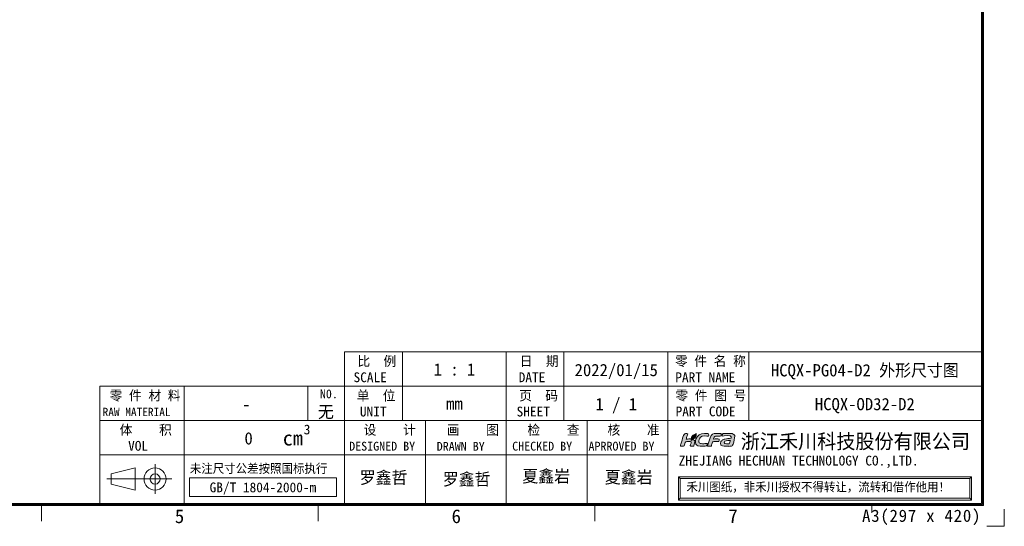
# Model space of a CAD drawing. Header units: millimetres. Extents: x 0 to 427, y 0 to 299.
# Tile 36 of 38: x 226 to 427, y 0 to 103. Entities that reach past the tile are written whole.
import ezdxf
from ezdxf.enums import TextEntityAlignment as Align

# ---------------------------------------------------------------- set-up
doc = ezdxf.new("R2010")
doc.units = ezdxf.units.MM
doc.header["$LTSCALE"] = 23.1
doc.header["$MEASUREMENT"] = 0
doc.layers.get('0').update_dxf_attribs({"lineweight": 18})
for name, color, linetype, lineweight in [('粗实线', 7, 'Continuous', 30), ('细实线层', 7, 'Continuous', 18), ('限高区域④', 3, 'Continuous', 18), ('限高区域⑤', 4, 'Continuous', 18)]:
    doc.layers.add(name, color=color, linetype=linetype, lineweight=lineweight)
doc.styles.add('鸿蒙CAD', font='txt')

# ---------------------------------------------------------------- blocks, each defined once
blk = doc.blocks.new('hcfa')
at = {"layer": '限高区域⑤'}
h = blk.add_hatch(color=164, dxfattribs=at)
edge = h.paths.add_edge_path(flags=0)
edge.add_spline(control_points=[(7.07, 2.36), (6.56, 2.36), (5.94, 2.45), (5.68, 1.95)], knot_values=[0, 0, 0, 0, 1.537659, 1.537659, 1.537659, 1.537659], weights=[1, 1, 1, 1], degree=3, periodic=0)
edge.add_spline(control_points=[(5.68, 1.95), (5.5, 1.6), (5.1, 0.37), (5.04, 0.05)], knot_values=[0, 0, 0, 0, 2.013709, 2.013709, 2.013709, 2.013709], weights=[1, 1, 1, 1], degree=3, periodic=0)
edge.add_line((5.04, 0.05), (5.05, 0))
edge.add_line((5.05, 0), (5.11, -0.03))
edge.add_line((5.11, -0.03), (5.37, -0.03))
edge.add_line((5.37, -0.03), (5.64, -0.03))
edge.add_spline(control_points=[(5.64, -0.03), (5.76, -0.03), (5.74, 0.02), (5.79, 0.22)], knot_values=[0, 0, 0, 0, 0.325713, 0.325713, 0.325713, 0.325713], weights=[1, 1, 1, 1], degree=3, periodic=0)
edge.add_spline(control_points=[(5.79, 0.22), (5.83, 0.33), (5.92, 0.77), (6.02, 0.82)], knot_values=[0, 0, 0, 0, 0.649887, 0.649887, 0.649887, 0.649887], weights=[1, 1, 1, 1], degree=3, periodic=0)
edge.add_spline(control_points=[(6.02, 0.82), (6.12, 0.94), (6.84, 0.81), (7.05, 0.86)], knot_values=[0, 0, 0, 0, 1.042012, 1.042012, 1.042012, 1.042012], weights=[1, 1, 1, 1], degree=3, periodic=0)
edge.add_spline(control_points=[(7.05, 0.86), (7.09, 0.87), (7.11, 0.89), (7.12, 0.92)], knot_values=[0, 0, 0, 0, 0.09894, 0.09894, 0.09894, 0.09894], weights=[1, 1, 1, 1], degree=3, periodic=0)
edge.add_spline(control_points=[(7.12, 0.92), (7.14, 0.97), (7.21, 1.14), (7.21, 1.2)], knot_values=[0, 0, 0, 0, 0.29547, 0.29547, 0.29547, 0.29547], weights=[1, 1, 1, 1], degree=3, periodic=0)
edge.add_spline(control_points=[(7.21, 1.2), (7.21, 1.24), (7.23, 1.29), (7.18, 1.3)], knot_values=[0, 0, 0, 0, 0.12492, 0.12492, 0.12492, 0.12492], weights=[1, 1, 1, 1], degree=3, periodic=0)
edge.add_spline(control_points=[(7.18, 1.3), (6.84, 1.38), (6.46, 1.35), (6.12, 1.32)], knot_values=[0, 0, 0, 0, 1.062134, 1.062134, 1.062134, 1.062134], weights=[1, 1, 1, 1], degree=3, periodic=0)
edge.add_spline(control_points=[(6.12, 1.32), (6.12, 1.37), (6.16, 1.49), (6.17, 1.54)], knot_values=[0, 0, 0, 0, 0.222512, 0.222512, 0.222512, 0.222512], weights=[1, 1, 1, 1], degree=3, periodic=0)
edge.add_line((6.17, 1.54), (6.24, 1.68))
edge.add_line((6.24, 1.68), (6.36, 1.79))
edge.add_line((6.36, 1.79), (6.51, 1.84))
edge.add_line((6.51, 1.84), (6.7, 1.86))
edge.add_line((6.7, 1.86), (6.94, 1.86))
edge.add_line((6.94, 1.86), (7.19, 1.86))
edge.add_spline(control_points=[(7.19, 1.86), (7.31, 1.86), (7.45, 1.84), (7.48, 1.91)], knot_values=[0, 0, 0, 0, 0.307412, 0.307412, 0.307412, 0.307412], weights=[1, 1, 1, 1], degree=3, periodic=0)
edge.add_spline(control_points=[(7.48, 1.91), (7.5, 1.96), (7.57, 2.13), (7.57, 2.19)], knot_values=[0, 0, 0, 0, 0.295458, 0.295458, 0.295458, 0.295458], weights=[1, 1, 1, 1], degree=3, periodic=0)
edge.add_spline(control_points=[(7.57, 2.19), (7.57, 2.25), (7.56, 2.29), (7.49, 2.32)], knot_values=[0, 0, 0, 0, 0.162305, 0.162305, 0.162305, 0.162305], weights=[1, 1, 1, 1], degree=3, periodic=0)
edge.add_spline(control_points=[(7.49, 2.32), (7.38, 2.36), (7.17, 2.36), (7.07, 2.36)], knot_values=[0, 0, 0, 0, 0.4222, 0.4222, 0.4222, 0.4222], weights=[1, 1, 1, 1], degree=3, periodic=0)
edge = h.paths.add_edge_path(flags=0)
edge.add_spline(control_points=[(3.72, 1.65), (4.08, 2.02), (4.83, 1.84), (5.23, 1.86)], knot_values=[0, 0, 0, 0, 1.564995, 1.564995, 1.564995, 1.564995], weights=[1, 1, 1, 1], degree=3, periodic=0)
edge.add_spline(control_points=[(5.23, 1.86), (5.27, 1.86), (5.31, 2.17), (5.2, 2.29)], knot_values=[0, 0, 0, 0, 0.452649, 0.452649, 0.452649, 0.452649], weights=[1, 1, 1, 1], degree=3, periodic=0)
edge.add_spline(control_points=[(5.2, 2.29), (5.15, 2.34), (5.05, 2.36), (4.95, 2.37)], knot_values=[0, 0, 0, 0, 0.26521, 0.26521, 0.26521, 0.26521], weights=[1, 1, 1, 1], degree=3, periodic=0)
edge.add_spline(control_points=[(4.95, 2.37), (4.27, 2.4), (3.51, 2.36), (3.08, 1.72)], knot_values=[0, 0, 0, 0, 2.081034, 2.081034, 2.081034, 2.081034], weights=[1, 1, 1, 1], degree=3, periodic=0)
edge.add_spline(control_points=[(3.08, 1.72), (2.87, 1.41), (2.66, 0.72), (2.88, 0.37)], knot_values=[0, 0, 0, 0, 1.416581, 1.416581, 1.416581, 1.416581], weights=[1, 1, 1, 1], degree=3, periodic=0)
edge.add_spline(control_points=[(2.88, 0.37), (2.95, 0.26), (3.06, 0.13), (3.25, 0.08)], knot_values=[0, 0, 0, 0, 0.485963, 0.485963, 0.485963, 0.485963], weights=[1, 1, 1, 1], degree=3, periodic=0)
edge.add_spline(control_points=[(3.25, 0.08), (3.71, -0.04), (4.59, -0.06), (4.85, 0.08)], knot_values=[0, 0, 0, 0, 1.622869, 1.622869, 1.622869, 1.622869], weights=[1, 1, 1, 1], degree=3, periodic=0)
edge.add_spline(control_points=[(4.85, 0.08), (4.96, 0.13), (5.03, 0.39), (5, 0.47)], knot_values=[0, 0, 0, 0, 0.439849, 0.439849, 0.439849, 0.439849], weights=[1, 1, 1, 1], degree=3, periodic=0)
edge.add_spline(control_points=[(5, 0.47), (4.99, 0.51), (4.61, 0.46), (4.52, 0.46)], knot_values=[0, 0, 0, 0, 0.489965, 0.489965, 0.489965, 0.489965], weights=[1, 1, 1, 1], degree=3, periodic=0)
edge.add_spline(control_points=[(4.52, 0.46), (4.29, 0.45), (3.89, 0.42), (3.69, 0.5)], knot_values=[0, 0, 0, 0, 0.834259, 0.834259, 0.834259, 0.834259], weights=[1, 1, 1, 1], degree=3, periodic=0)
edge.add_spline(control_points=[(3.69, 0.5), (3.51, 0.58), (3.39, 0.62), (3.39, 0.8)], knot_values=[0, 0, 0, 0, 0.459489, 0.459489, 0.459489, 0.459489], weights=[1, 1, 1, 1], degree=3, periodic=0)
edge.add_spline(control_points=[(3.39, 0.8), (3.39, 1.04), (3.54, 1.47), (3.72, 1.65)], knot_values=[0, 0, 0, 0, 0.925524, 0.925524, 0.925524, 0.925524], weights=[1, 1, 1, 1], degree=3, periodic=0)
edge = h.paths.add_edge_path(flags=0)
edge.add_spline(control_points=[(1.07, 1.31), (1.08, 1.43), (1.2, 1.78), (1.24, 1.9)], knot_values=[0, 0, 0, 0, 0.611736, 0.611736, 0.611736, 0.611736], weights=[1, 1, 1, 1], degree=3, periodic=0)
edge.add_spline(control_points=[(1.24, 1.9), (1.26, 1.97), (1.36, 2.23), (1.36, 2.28)], knot_values=[0, 0, 0, 0, 0.393712, 0.393712, 0.393712, 0.393712], weights=[1, 1, 1, 1], degree=3, periodic=0)
edge.add_spline(control_points=[(1.36, 2.28), (1.36, 2.39), (1.07, 2.39), (0.92, 2.35)], knot_values=[0, 0, 0, 0, 0.475712, 0.475712, 0.475712, 0.475712], weights=[1, 1, 1, 1], degree=3, periodic=0)
edge.add_spline(control_points=[(0.92, 2.35), (0.83, 2.31), (0.74, 2.24), (0.68, 2.17)], knot_values=[0, 0, 0, 0, 0.3056, 0.3056, 0.3056, 0.3056], weights=[1, 1, 1, 1], degree=3, periodic=0)
edge.add_spline(control_points=[(0.68, 2.17), (0.61, 2.08), (0.53, 1.93), (0.5, 1.82)], knot_values=[0, 0, 0, 0, 0.395977, 0.395977, 0.395977, 0.395977], weights=[1, 1, 1, 1], degree=3, periodic=0)
edge.add_spline(control_points=[(0.5, 1.82), (0.35, 1.34), (0.22, 0.86), (0.09, 0.38)], knot_values=[0, 0, 0, 0, 1.492002, 1.492002, 1.492002, 1.492002], weights=[1, 1, 1, 1], degree=3, periodic=0)
edge.add_spline(control_points=[(0.09, 0.38), (0.07, 0.32), (-0.01, 0.1), (-0.01, 0.05)], knot_values=[0, 0, 0, 0, 0.349975, 0.349975, 0.349975, 0.349975], weights=[1, 1, 1, 1], degree=3, periodic=0)
edge.add_line((-0.01, 0.05), (0, 0))
edge.add_line((0, 0), (0.06, -0.03))
edge.add_line((0.06, -0.03), (0.32, -0.03))
edge.add_line((0.32, -0.03), (0.59, -0.03))
edge.add_line((0.59, -0.03), (0.66, -0.01))
edge.add_line((0.66, -0.01), (0.7, 0.05))
edge.add_line((0.7, 0.05), (0.75, 0.22))
edge.add_line((0.75, 0.22), (0.82, 0.46))
edge.add_line((0.82, 0.46), (0.89, 0.69))
edge.add_spline(control_points=[(0.89, 0.69), (0.91, 0.76), (0.93, 0.77), (0.99, 0.8)], knot_values=[0, 0, 0, 0, 0.153682, 0.153682, 0.153682, 0.153682], weights=[1, 1, 1, 1], degree=3, periodic=0)
edge.add_spline(control_points=[(0.99, 0.8), (1.12, 0.86), (1.89, 0.9), (1.97, 0.81)], knot_values=[0, 0, 0, 0, 0.989394, 0.989394, 0.989394, 0.989394], weights=[1, 1, 1, 1], degree=3, periodic=0)
edge.add_spline(control_points=[(1.97, 0.81), (2.06, 0.7), (1.94, 0.45), (1.89, 0.3)], knot_values=[0, 0, 0, 0, 0.534984, 0.534984, 0.534984, 0.534984], weights=[1, 1, 1, 1], degree=3, periodic=0)
edge.add_line((1.89, 0.3), (1.83, 0.1))
edge.add_line((1.83, 0.1), (1.83, 0.01))
edge.add_line((1.83, 0.01), (1.86, -0.02))
edge.add_line((1.86, -0.02), (1.9, -0.03))
edge.add_line((1.9, -0.03), (2.14, -0.03))
edge.add_line((2.14, -0.03), (2.39, -0.03))
edge.add_spline(control_points=[(2.39, -0.03), (2.47, -0.03), (2.66, 0.65), (2.66, 0.77)], knot_values=[0, 0, 0, 0, 0.854359, 0.854359, 0.854359, 0.854359], weights=[1, 1, 1, 1], degree=3, periodic=0)
edge.add_spline(control_points=[(2.66, 0.77), (2.66, 0.98), (2.57, 1.1), (2.45, 1.19)], knot_values=[0, 0, 0, 0, 0.485363, 0.485363, 0.485363, 0.485363], weights=[1, 1, 1, 1], degree=3, periodic=0)
edge.add_spline(control_points=[(2.45, 1.19), (2.4, 1.22), (2.34, 1.25), (2.28, 1.27)], knot_values=[0, 0, 0, 0, 0.194624, 0.194624, 0.194624, 0.194624], weights=[1, 1, 1, 1], degree=3, periodic=0)
edge.add_spline(control_points=[(2.28, 1.27), (2.25, 1.27), (2.22, 1.27), (2.19, 1.26)], knot_values=[0, 0, 0, 0, 0.08842, 0.08842, 0.08842, 0.08842], weights=[1, 1, 1, 1], degree=3, periodic=0)
edge.add_spline(control_points=[(2.19, 1.26), (2.15, 1.09), (2.21, 1.14), (2.01, 1.05)], knot_values=[0, 0, 0, 0, 0.30703, 0.30703, 0.30703, 0.30703], weights=[1, 1, 1, 1], degree=3, periodic=0)
edge.add_spline(control_points=[(2.01, 1.05), (1.98, 1.04), (2, 1.04), (1.96, 1.03)], knot_values=[0, 0, 0, 0, 0.060036, 0.060036, 0.060036, 0.060036], weights=[1, 1, 1, 1], degree=3, periodic=0)
edge.add_spline(control_points=[(1.96, 1.03), (1.96, 1.1), (1.99, 1.22), (2.03, 1.33)], knot_values=[0, 0, 0, 0, 0.30846, 0.30846, 0.30846, 0.30846], weights=[1, 1, 1, 1], degree=3, periodic=0)
edge.add_spline(control_points=[(2.03, 1.33), (1.71, 1.37), (1.35, 1.32), (1.07, 1.31)], knot_values=[0, 0, 0, 0, 0.957715, 0.957715, 0.957715, 0.957715], weights=[1, 1, 1, 1], degree=3, periodic=0)
edge = h.paths.add_edge_path(flags=0)
edge.add_spline(control_points=[(9.76, 0.39), (9.93, 0.81), (10.07, 1.5), (10.1, 1.82)], knot_values=[0, 0, 0, 0, 1.476866, 1.476866, 1.476866, 1.476866], weights=[1, 1, 1, 1], degree=3, periodic=0)
edge.add_spline(control_points=[(10.1, 1.82), (10.09, 1.99), (10.01, 2.14), (9.78, 2.25)], knot_values=[0, 0, 0, 0, 0.565204, 0.565204, 0.565204, 0.565204], weights=[1, 1, 1, 1], degree=3, periodic=0)
edge.add_spline(control_points=[(9.78, 2.25), (9.53, 2.38), (9.13, 2.37), (8.82, 2.37)], knot_values=[0, 0, 0, 0, 0.980073, 0.980073, 0.980073, 0.980073], weights=[1, 1, 1, 1], degree=3, periodic=0)
edge.add_spline(control_points=[(8.82, 2.37), (8.55, 2.37), (8.28, 2.37), (8.04, 2.34)], knot_values=[0, 0, 0, 0, 0.776225, 0.776225, 0.776225, 0.776225], weights=[1, 1, 1, 1], degree=3, periodic=0)
edge.add_spline(control_points=[(8.04, 2.34), (7.98, 2.33), (7.9, 2.32), (7.86, 2.29)], knot_values=[0, 0, 0, 0, 0.194586, 0.194586, 0.194586, 0.194586], weights=[1, 1, 1, 1], degree=3, periodic=0)
edge.add_spline(control_points=[(7.86, 2.29), (7.79, 2.25), (7.73, 2), (7.71, 1.93)], knot_values=[0, 0, 0, 0, 0.401562, 0.401562, 0.401562, 0.401562], weights=[1, 1, 1, 1], degree=3, periodic=0)
edge.add_spline(control_points=[(7.71, 1.93), (7.7, 1.89), (7.68, 1.86), (7.72, 1.86)], knot_values=[0, 0, 0, 0, 0.087937, 0.087937, 0.087937, 0.087937], weights=[1, 1, 1, 1], degree=3, periodic=0)
edge.add_spline(control_points=[(7.72, 1.86), (8.06, 1.9), (9.44, 2.11), (9.44, 1.71)], knot_values=[0, 0, 0, 0, 1.829051, 1.829051, 1.829051, 1.829051], weights=[1, 1, 1, 1], degree=3, periodic=0)
edge.add_spline(control_points=[(9.44, 1.71), (9.44, 1.65), (9.43, 1.5), (9.4, 1.48)], knot_values=[0, 0, 0, 0, 0.229888, 0.229888, 0.229888, 0.229888], weights=[1, 1, 1, 1], degree=3, periodic=0)
edge.add_spline(control_points=[(9.4, 1.48), (9.39, 1.47), (9.38, 1.47), (9.36, 1.47)], knot_values=[0, 0, 0, 0, 0.043267, 0.043267, 0.043267, 0.043267], weights=[1, 1, 1, 1], degree=3, periodic=0)
edge.add_spline(control_points=[(9.36, 1.47), (8.99, 1.39), (8.61, 1.41), (8.23, 1.31)], knot_values=[0, 0, 0, 0, 1.144446, 1.144446, 1.144446, 1.144446], weights=[1, 1, 1, 1], degree=3, periodic=0)
edge.add_spline(control_points=[(8.23, 1.31), (8.05, 1.26), (7.85, 1.18), (7.71, 1.07)], knot_values=[0, 0, 0, 0, 0.580179, 0.580179, 0.580179, 0.580179], weights=[1, 1, 1, 1], degree=3, periodic=0)
edge.add_spline(control_points=[(7.71, 1.07), (7.64, 1.01), (7.57, 0.94), (7.52, 0.87)], knot_values=[0, 0, 0, 0, 0.273949, 0.273949, 0.273949, 0.273949], weights=[1, 1, 1, 1], degree=3, periodic=0)
edge.add_spline(control_points=[(7.52, 0.87), (7.44, 0.72), (7.38, 0.48), (7.47, 0.32)], knot_values=[0, 0, 0, 0, 0.568587, 0.568587, 0.568587, 0.568587], weights=[1, 1, 1, 1], degree=3, periodic=0)
edge.add_spline(control_points=[(7.47, 0.32), (7.5, 0.28), (7.53, 0.24), (7.57, 0.21)], knot_values=[0, 0, 0, 0, 0.150189, 0.150189, 0.150189, 0.150189], weights=[1, 1, 1, 1], degree=3, periodic=0)
edge.add_spline(control_points=[(7.57, 0.21), (7.78, -0.01), (8.48, -0.04), (8.78, -0.02)], knot_values=[0, 0, 0, 0, 1.257613, 1.257613, 1.257613, 1.257613], weights=[1, 1, 1, 1], degree=3, periodic=0)
edge.add_spline(control_points=[(8.78, -0.02), (8.82, -0.02), (8.85, -0.02), (8.96, -0.01)], knot_values=[0, 0, 0, 0, 0.175069, 0.175069, 0.175069, 0.175069], weights=[1, 1, 1, 1], degree=3, periodic=0)
edge.add_spline(control_points=[(8.96, -0.01), (8.96, -0.01), (8.95, -0.04), (8.95, -0.04)], knot_values=[0, 0, 0, 0, 0.027876, 0.027876, 0.027876, 0.027876], weights=[1, 1, 1, 1], degree=3, periodic=0)
edge.add_spline(control_points=[(8.95, -0.04), (8.95, -0.04), (8.95, -0.04), (8.96, -0.04)], knot_values=[0, 0, 0, 0, 0.003955, 0.003955, 0.003955, 0.003955], weights=[1, 1, 1, 1], degree=3, periodic=0)
edge.add_spline(control_points=[(8.96, -0.04), (9.17, -0.04), (9.51, -0.01), (9.57, 0.04)], knot_values=[0, 0, 0, 0, 0.620186, 0.620186, 0.620186, 0.620186], weights=[1, 1, 1, 1], degree=3, periodic=0)
edge.add_spline(control_points=[(9.57, 0.04), (9.64, 0.1), (9.72, 0.29), (9.76, 0.39)], knot_values=[0, 0, 0, 0, 0.400766, 0.400766, 0.400766, 0.400766], weights=[1, 1, 1, 1], degree=3, periodic=0)
edge = h.paths.add_edge_path(flags=0)
edge.add_spline(control_points=[(9.27, 1.06), (9.24, 0.91), (9.12, 0.54), (9.07, 0.41)], knot_values=[0, 0, 0, 0, 0.674769, 0.674769, 0.674769, 0.674769], weights=[1, 1, 1, 1], degree=3, periodic=0)
edge.add_spline(control_points=[(9.07, 0.41), (8.88, 0.41), (8.11, 0.36), (8.11, 0.65)], knot_values=[0, 0, 0, 0, 1.063898, 1.063898, 1.063898, 1.063898], weights=[1, 1, 1, 1], degree=3, periodic=0)
edge.add_spline(control_points=[(8.11, 0.65), (8.11, 0.76), (8.19, 0.85), (8.26, 0.9)], knot_values=[0, 0, 0, 0, 0.307152, 0.307152, 0.307152, 0.307152], weights=[1, 1, 1, 1], degree=3, periodic=0)
edge.add_spline(control_points=[(8.26, 0.9), (8.43, 1.01), (9.09, 1.06), (9.27, 1.06)], knot_values=[0, 0, 0, 0, 1.034719, 1.034719, 1.034719, 1.034719], weights=[1, 1, 1, 1], degree=3, periodic=0)
h = blk.add_hatch(color=82, dxfattribs=at)
edge = h.paths.add_edge_path(flags=0)
edge.add_spline(control_points=[(2.71, 1.97), (2.54, 1.64), (2.3, 1.69), (2.12, 1.4)], knot_values=[0, 0, 0, 0, 0.82939, 0.82939, 0.82939, 0.82939], weights=[1, 1, 1, 1], degree=3, periodic=0)
edge.add_spline(control_points=[(2.12, 1.4), (2.08, 1.35), (2.02, 1.18), (2.02, 1.11)], knot_values=[0, 0, 0, 0, 0.312404, 0.312404, 0.312404, 0.312404], weights=[1, 1, 1, 1], degree=3, periodic=0)
edge.add_spline(control_points=[(2.02, 1.11), (2.03, 1.11), (2.03, 1.11), (2.04, 1.12)], knot_values=[0, 0, 0, 0, 0.027389, 0.027389, 0.027389, 0.027389], weights=[1, 1, 1, 1], degree=3, periodic=0)
edge.add_spline(control_points=[(2.04, 1.12), (2.14, 1.16), (2.1, 1.13), (2.13, 1.24)], knot_values=[0, 0, 0, 0, 0.167444, 0.167444, 0.167444, 0.167444], weights=[1, 1, 1, 1], degree=3, periodic=0)
edge.add_spline(control_points=[(2.13, 1.24), (2.14, 1.27), (2.14, 1.28), (2.15, 1.31)], knot_values=[0, 0, 0, 0, 0.070921, 0.070921, 0.070921, 0.070921], weights=[1, 1, 1, 1], degree=3, periodic=0)
edge.add_spline(control_points=[(2.15, 1.31), (2.51, 1.32), (2.84, 1.56), (2.9, 1.92)], knot_values=[0, 0, 0, 0, 1.055102, 1.055102, 1.055102, 1.055102], weights=[1, 1, 1, 1], degree=3, periodic=0)
edge.add_spline(control_points=[(2.9, 1.92), (2.91, 1.98), (2.92, 2.04), (2.92, 2.11)], knot_values=[0, 0, 0, 0, 0.188525, 0.188525, 0.188525, 0.188525], weights=[1, 1, 1, 1], degree=3, periodic=0)
edge.add_spline(control_points=[(2.92, 2.11), (2.92, 2.11), (2.92, 2.25), (2.92, 2.25)], knot_values=[0, 0, 0, 0, 0.144713, 0.144713, 0.144713, 0.144713], weights=[1, 1, 1, 1], degree=3, periodic=0)
edge.add_spline(control_points=[(2.92, 2.25), (2.92, 2.29), (2.92, 2.32), (2.92, 2.37)], knot_values=[0, 0, 0, 0, 0.119576, 0.119576, 0.119576, 0.119576], weights=[1, 1, 1, 1], degree=3, periodic=0)
edge.add_spline(control_points=[(2.92, 2.37), (2.87, 2.37), (2.88, 2.33), (2.79, 2.25)], knot_values=[0, 0, 0, 0, 0.180649, 0.180649, 0.180649, 0.180649], weights=[1, 1, 1, 1], degree=3, periodic=0)
edge.add_spline(control_points=[(2.79, 2.25), (2.66, 2.14), (2.52, 2.13), (2.35, 2.01)], knot_values=[0, 0, 0, 0, 0.50668, 0.50668, 0.50668, 0.50668], weights=[1, 1, 1, 1], degree=3, periodic=0)
edge.add_spline(control_points=[(2.35, 2.01), (2.26, 1.95), (2.18, 1.87), (2.13, 1.77)], knot_values=[0, 0, 0, 0, 0.326484, 0.326484, 0.326484, 0.326484], weights=[1, 1, 1, 1], degree=3, periodic=0)
edge.add_spline(control_points=[(2.13, 1.77), (2.11, 1.72), (2.08, 1.67), (2.07, 1.6)], knot_values=[0, 0, 0, 0, 0.179769, 0.179769, 0.179769, 0.179769], weights=[1, 1, 1, 1], degree=3, periodic=0)
edge.add_spline(control_points=[(2.07, 1.6), (2.07, 1.59), (2.05, 1.39), (2.08, 1.39)], knot_values=[0, 0, 0, 0, 0.221687, 0.221687, 0.221687, 0.221687], weights=[1, 1, 1, 1], degree=3, periodic=0)
edge.add_spline(control_points=[(2.08, 1.39), (2.1, 1.46), (2.17, 1.57), (2.3, 1.65)], knot_values=[0, 0, 0, 0, 0.3504, 0.3504, 0.3504, 0.3504], weights=[1, 1, 1, 1], degree=3, periodic=0)
edge.add_spline(control_points=[(2.3, 1.65), (2.49, 1.77), (2.61, 1.83), (2.71, 1.97)], knot_values=[0, 0, 0, 0, 0.521681, 0.521681, 0.521681, 0.521681], weights=[1, 1, 1, 1], degree=3, periodic=0)
at = {"layer": '限高区域④', "color": 164}
for points, knots in [([(-0.01, 0.05), (-0.01, 0.02), (-0.01, -0.03), (0.06, -0.03), (0.06, -0.03), (0.06, -0.03), (0.59, -0.03), (0.59, -0.03), (0.59, -0.03), (0.71, -0.03), (0.72, 0.1), (0.75, 0.22), (0.75, 0.22), (0.75, 0.22), (0.89, 0.69), (0.89, 0.69), (0.89, 0.69), (0.91, 0.76), (0.93, 0.77), (0.99, 0.8), (0.99, 0.8), (1.12, 0.86), (1.89, 0.9), (1.97, 0.81), (1.97, 0.81), (2.06, 0.7), (1.94, 0.45), (1.89, 0.3), (1.89, 0.3), (1.87, 0.21), (1.75, -0.03), (1.9, -0.03), (1.9, -0.03), (1.9, -0.03), (2.39, -0.03), (2.39, -0.03), (2.39, -0.03), (2.47, -0.03), (2.66, 0.65), (2.66, 0.77), (2.66, 0.77), (2.66, 0.98), (2.57, 1.1), (2.45, 1.19), (2.45, 1.19), (2.4, 1.22), (2.34, 1.25), (2.28, 1.27), (2.28, 1.27), (2.25, 1.27), (2.22, 1.27), (2.19, 1.26), (2.19, 1.26), (2.15, 1.09), (2.21, 1.14), (2.01, 1.05), (2.01, 1.05), (1.98, 1.04), (2, 1.04), (1.96, 1.03), (1.96, 1.03), (1.96, 1.1), (1.99, 1.22), (2.03, 1.33), (2.03, 1.33), (1.71, 1.37), (1.35, 1.32), (1.07, 1.31), (1.07, 1.31), (1.08, 1.43), (1.2, 1.78), (1.24, 1.9), (1.24, 1.9), (1.26, 1.97), (1.36, 2.23), (1.36, 2.28), (1.36, 2.28), (1.36, 2.39), (1.07, 2.39), (0.92, 2.35), (0.92, 2.35), (0.83, 2.31), (0.74, 2.24), (0.68, 2.17), (0.68, 2.17), (0.61, 2.08), (0.53, 1.93), (0.5, 1.82), (0.5, 1.82), (0.35, 1.34), (0.22, 0.86), (0.09, 0.38), (0.09, 0.38), (0.07, 0.32), (-0.01, 0.1), (-0.01, 0.05)], [0, 0, 0, 0, 0.447956, 0.447956, 0.447956, 0.447956, 0.895911, 0.895911, 0.895911, 0.895911, 1.343867, 1.343867, 1.343867, 1.343867, 1.791822, 1.791822, 1.791822, 1.791822, 2.239778, 2.239778, 2.239778, 2.239778, 2.687733, 2.687733, 2.687733, 2.687733, 3.135689, 3.135689, 3.135689, 3.135689, 3.583645, 3.583645, 3.583645, 3.583645, 4.0316, 4.0316, 4.0316, 4.0316, 4.479556, 4.479556, 4.479556, 4.479556, 4.927511, 4.927511, 4.927511, 4.927511, 5.375467, 5.375467, 5.375467, 5.375467, 5.823423, 5.823423, 5.823423, 5.823423, 6.271378, 6.271378, 6.271378, 6.271378, 6.719334, 6.719334, 6.719334, 6.719334, 7.167289, 7.167289, 7.167289, 7.167289, 7.615245, 7.615245, 7.615245, 7.615245, 8.0632, 8.0632, 8.0632, 8.0632, 8.511156, 8.511156, 8.511156, 8.511156, 8.959112, 8.959112, 8.959112, 8.959112, 9.407067, 9.407067, 9.407067, 9.407067, 9.855023, 9.855023, 9.855023, 9.855023, 10.302978, 10.302978, 10.302978, 10.302978, 11.198889, 11.198889, 11.198889, 11.198889]), ([(2.88, 0.37), (2.95, 0.26), (3.06, 0.13), (3.25, 0.08), (3.25, 0.08), (3.71, -0.04), (4.59, -0.06), (4.85, 0.08), (4.85, 0.08), (4.96, 0.13), (5.03, 0.39), (5, 0.47), (5, 0.47), (4.99, 0.51), (4.61, 0.46), (4.52, 0.46), (4.52, 0.46), (4.29, 0.45), (3.89, 0.42), (3.69, 0.5), (3.69, 0.5), (3.51, 0.58), (3.39, 0.62), (3.39, 0.8), (3.39, 0.8), (3.39, 1.04), (3.54, 1.47), (3.72, 1.65), (3.72, 1.65), (4.08, 2.02), (4.83, 1.84), (5.23, 1.86), (5.23, 1.86), (5.27, 1.86), (5.31, 2.17), (5.2, 2.29), (5.2, 2.29), (5.15, 2.34), (5.05, 2.36), (4.95, 2.37), (4.95, 2.37), (4.27, 2.4), (3.51, 2.36), (3.08, 1.72), (3.08, 1.72), (2.87, 1.41), (2.66, 0.72), (2.88, 0.37)], [0, 0, 0, 0, 0.839975, 0.839975, 0.839975, 0.839975, 1.679949, 1.679949, 1.679949, 1.679949, 2.519924, 2.519924, 2.519924, 2.519924, 3.359898, 3.359898, 3.359898, 3.359898, 4.199873, 4.199873, 4.199873, 4.199873, 5.039847, 5.039847, 5.039847, 5.039847, 5.879822, 5.879822, 5.879822, 5.879822, 6.719796, 6.719796, 6.719796, 6.719796, 7.559771, 7.559771, 7.559771, 7.559771, 8.399745, 8.399745, 8.399745, 8.399745, 9.23972, 9.23972, 9.23972, 9.23972, 10.919669, 10.919669, 10.919669, 10.919669]), ([(5.04, 0.05), (5.04, 0.02), (5.04, -0.03), (5.11, -0.03), (5.11, -0.03), (5.11, -0.03), (5.64, -0.03), (5.64, -0.03), (5.64, -0.03), (5.76, -0.03), (5.74, 0.02), (5.79, 0.22), (5.79, 0.22), (5.83, 0.33), (5.92, 0.77), (6.02, 0.82), (6.02, 0.82), (6.12, 0.94), (6.84, 0.81), (7.05, 0.86), (7.05, 0.86), (7.09, 0.87), (7.11, 0.89), (7.12, 0.92), (7.12, 0.92), (7.14, 0.97), (7.21, 1.14), (7.21, 1.2), (7.21, 1.2), (7.21, 1.24), (7.23, 1.29), (7.18, 1.3), (7.18, 1.3), (6.84, 1.38), (6.46, 1.35), (6.12, 1.32), (6.12, 1.32), (6.12, 1.37), (6.16, 1.49), (6.17, 1.54), (6.17, 1.54), (6.24, 1.77), (6.43, 1.86), (6.7, 1.86), (6.7, 1.86), (6.7, 1.86), (7.19, 1.86), (7.19, 1.86), (7.19, 1.86), (7.31, 1.86), (7.45, 1.84), (7.48, 1.91), (7.48, 1.91), (7.5, 1.96), (7.57, 2.13), (7.57, 2.19), (7.57, 2.19), (7.57, 2.25), (7.56, 2.29), (7.49, 2.32), (7.49, 2.32), (7.38, 2.36), (7.17, 2.36), (7.07, 2.36), (7.07, 2.36), (6.56, 2.36), (5.94, 2.45), (5.68, 1.95), (5.68, 1.95), (5.5, 1.6), (5.1, 0.37), (5.04, 0.05)], [0, 0, 0, 0, 0.541079, 0.541079, 0.541079, 0.541079, 1.082157, 1.082157, 1.082157, 1.082157, 1.623236, 1.623236, 1.623236, 1.623236, 2.164314, 2.164314, 2.164314, 2.164314, 2.705393, 2.705393, 2.705393, 2.705393, 3.246471, 3.246471, 3.246471, 3.246471, 3.78755, 3.78755, 3.78755, 3.78755, 4.328628, 4.328628, 4.328628, 4.328628, 4.869707, 4.869707, 4.869707, 4.869707, 5.410785, 5.410785, 5.410785, 5.410785, 5.951864, 5.951864, 5.951864, 5.951864, 6.492942, 6.492942, 6.492942, 6.492942, 7.034021, 7.034021, 7.034021, 7.034021, 7.575099, 7.575099, 7.575099, 7.575099, 8.116178, 8.116178, 8.116178, 8.116178, 8.657256, 8.657256, 8.657256, 8.657256, 9.198335, 9.198335, 9.198335, 9.198335, 10.280492, 10.280492, 10.280492, 10.280492]), ([(10.1, 1.82), (10.07, 1.5), (9.93, 0.81), (9.76, 0.39), (9.76, 0.39), (9.72, 0.29), (9.64, 0.1), (9.57, 0.04), (9.57, 0.04), (9.51, -0.01), (9.17, -0.04), (8.96, -0.04), (8.96, -0.04), (8.95, -0.04), (8.95, -0.04), (8.95, -0.04), (8.95, -0.04), (8.95, -0.04), (8.96, -0.01), (8.96, -0.01), (8.96, -0.01), (8.85, -0.02), (8.82, -0.02), (8.78, -0.02), (8.78, -0.02), (8.48, -0.04), (7.78, -0.01), (7.57, 0.21), (7.57, 0.21), (7.53, 0.24), (7.5, 0.28), (7.47, 0.32), (7.47, 0.32), (7.38, 0.48), (7.44, 0.72), (7.52, 0.87), (7.52, 0.87), (7.57, 0.94), (7.64, 1.01), (7.71, 1.07), (7.71, 1.07), (7.85, 1.18), (8.05, 1.26), (8.23, 1.31), (8.23, 1.31), (8.61, 1.41), (8.99, 1.39), (9.36, 1.47), (9.36, 1.47), (9.38, 1.47), (9.39, 1.47), (9.4, 1.48), (9.4, 1.48), (9.43, 1.5), (9.44, 1.65), (9.44, 1.71), (9.44, 1.71), (9.44, 2.11), (8.06, 1.9), (7.72, 1.86), (7.72, 1.86), (7.68, 1.86), (7.7, 1.89), (7.71, 1.93), (7.71, 1.93), (7.73, 2), (7.79, 2.25), (7.86, 2.29), (7.86, 2.29), (7.9, 2.32), (7.98, 2.33), (8.04, 2.34), (8.04, 2.34), (8.28, 2.37), (8.55, 2.37), (8.82, 2.37), (8.82, 2.37), (9.13, 2.37), (9.53, 2.38), (9.78, 2.25), (9.78, 2.25), (10.01, 2.14), (10.09, 1.99), (10.1, 1.82)], [0, 0, 0, 0, 0.530859, 0.530859, 0.530859, 0.530859, 1.061719, 1.061719, 1.061719, 1.061719, 1.592578, 1.592578, 1.592578, 1.592578, 2.123437, 2.123437, 2.123437, 2.123437, 2.654297, 2.654297, 2.654297, 2.654297, 3.185156, 3.185156, 3.185156, 3.185156, 3.716015, 3.716015, 3.716015, 3.716015, 4.246875, 4.246875, 4.246875, 4.246875, 4.777734, 4.777734, 4.777734, 4.777734, 5.308593, 5.308593, 5.308593, 5.308593, 5.839453, 5.839453, 5.839453, 5.839453, 6.370312, 6.370312, 6.370312, 6.370312, 6.901171, 6.901171, 6.901171, 6.901171, 7.432031, 7.432031, 7.432031, 7.432031, 7.96289, 7.96289, 7.96289, 7.96289, 8.493749, 8.493749, 8.493749, 8.493749, 9.024609, 9.024609, 9.024609, 9.024609, 9.555468, 9.555468, 9.555468, 9.555468, 10.086327, 10.086327, 10.086327, 10.086327, 10.617187, 10.617187, 10.617187, 10.617187, 11.678906, 11.678906, 11.678906, 11.678906]), ([(9.07, 0.41), (8.88, 0.41), (8.11, 0.36), (8.11, 0.65), (8.11, 0.65), (8.11, 0.76), (8.19, 0.85), (8.26, 0.9), (8.26, 0.9), (8.43, 1.01), (9.09, 1.06), (9.27, 1.06), (9.27, 1.06), (9.24, 0.91), (9.12, 0.54), (9.07, 0.41)], [0, 0, 0, 0, 0.606721, 0.606721, 0.606721, 0.606721, 1.213442, 1.213442, 1.213442, 1.213442, 1.820163, 1.820163, 1.820163, 1.820163, 3.033606, 3.033606, 3.033606, 3.033606])]:
    blk.add_open_spline(points, degree=3, knots=knots, dxfattribs=at)
at = {"layer": '限高区域④', "color": 82}
blk.add_open_spline([(2.02, 1.11), (2.03, 1.11), (2.03, 1.11), (2.04, 1.12), (2.04, 1.12), (2.14, 1.16), (2.1, 1.13), (2.13, 1.24), (2.13, 1.24), (2.14, 1.27), (2.14, 1.28), (2.15, 1.31), (2.15, 1.31), (2.51, 1.32), (2.84, 1.56), (2.9, 1.92), (2.9, 1.92), (2.91, 1.98), (2.92, 2.04), (2.92, 2.11), (2.92, 2.11), (2.92, 2.11), (2.92, 2.25), (2.92, 2.25), (2.92, 2.25), (2.92, 2.29), (2.92, 2.32), (2.92, 2.37), (2.92, 2.37), (2.87, 2.37), (2.88, 2.33), (2.79, 2.25), (2.79, 2.25), (2.66, 2.14), (2.52, 2.13), (2.35, 2.01), (2.35, 2.01), (2.26, 1.95), (2.18, 1.87), (2.13, 1.77), (2.13, 1.77), (2.11, 1.72), (2.08, 1.67), (2.07, 1.6), (2.07, 1.6), (2.07, 1.59), (2.05, 1.39), (2.08, 1.39), (2.08, 1.39), (2.1, 1.46), (2.17, 1.57), (2.3, 1.65), (2.3, 1.65), (2.49, 1.77), (2.61, 1.83), (2.71, 1.97), (2.71, 1.97), (2.54, 1.64), (2.3, 1.69), (2.12, 1.4), (2.12, 1.4), (2.08, 1.35), (2.02, 1.18), (2.02, 1.11)], degree=3, knots=[0, 0, 0, 0, 0.303347, 0.303347, 0.303347, 0.303347, 0.606694, 0.606694, 0.606694, 0.606694, 0.910042, 0.910042, 0.910042, 0.910042, 1.213389, 1.213389, 1.213389, 1.213389, 1.516736, 1.516736, 1.516736, 1.516736, 1.820083, 1.820083, 1.820083, 1.820083, 2.12343, 2.12343, 2.12343, 2.12343, 2.426777, 2.426777, 2.426777, 2.426777, 2.730125, 2.730125, 2.730125, 2.730125, 3.033472, 3.033472, 3.033472, 3.033472, 3.336819, 3.336819, 3.336819, 3.336819, 3.640166, 3.640166, 3.640166, 3.640166, 3.943513, 3.943513, 3.943513, 3.943513, 4.24686, 4.24686, 4.24686, 4.24686, 4.550208, 4.550208, 4.550208, 4.550208, 5.156902, 5.156902, 5.156902, 5.156902], dxfattribs=at)
blk = doc.blocks.new('Plastic_A3')
at = {"layer": '细实线层'}
for p, q in [((648.03, 629.33), (648.03, 338.92)), ((648.26, 629.56), (648.26, 338.7)), ((647.81, 629.11), (647.81, 339.15)), ((647.81, 370.07), (517.81, 370.07)), ((517.81, 370.07), (517.81, 339.15)), ((529.6, 356.07), (529.6, 370.07)), ((550.81, 370.07), (550.81, 339.15)), ((562.6, 356.07), (562.6, 370.07)), ((583.81, 370.07), (583.81, 339.15)), ((600.31, 370.07), (600.31, 356.07)), ((647.81, 363.07), (467.84, 363.07)), ((467.84, 363.07), (467.84, 339.15)), ((485.08, 339.15), (485.08, 363.07)), ((510.31, 363.07), (510.31, 356.07)), ((647.81, 356.07), (467.84, 356.07)), ((534.31, 356.07), (534.31, 339.15)), ((567.31, 356.07), (567.31, 339.15)), ((583.81, 349.07), (467.84, 349.07)), ((470.16, 345.17), (475.04, 346.38)), ((475.04, 346.38), (475.04, 341.87)), ((479.11, 347.12), (479.11, 341.07)), ((469.26, 344.12), (482.51, 344.12)), ((470.16, 345.17), (470.16, 343.08)), ((586.34, 344.21), (585.99, 344.57)), ((645.78, 344.57), (645.43, 344.21)), ((470.16, 343.08), (475.04, 341.87)), ((585.99, 339.83), (586.34, 340.18)), ((645.78, 339.83), (645.43, 340.18)), ((648.26, 338.7), (229.71, 338.7)), ((648.03, 338.92), (229.93, 338.92)), ((647.81, 339.15), (230.16, 339.15)), ((455.93, 338.92), (455.93, 335.53)), ((512.43, 338.92), (512.43, 335.53)), ((568.93, 338.92), (568.93, 335.53)), ((625.43, 338.92), (625.43, 337.23)), ((652.5, 334.46), (652.5, 337.99)), ((652.5, 334.46), (648.96, 334.46))]:
    blk.add_line(p, q, dxfattribs=at)
for points in [[(486.17, 344.37), (516.17, 344.37), (516.17, 340.52), (486.17, 340.52)], [(585.99, 344.57), (645.78, 344.57), (645.78, 339.83), (585.99, 339.83)], [(586.34, 344.21), (645.43, 344.21), (645.43, 340.18), (586.34, 340.18)]]:
    blk.add_lwpolyline(points, close=True, dxfattribs=at)
for radius in [2.25, 1.04]:
    blk.add_circle((479.11, 344.12), radius, dxfattribs=at)
at = {"layer": '细实线层', "xscale": 1.1, "yscale": 1.1, "zscale": 1.1}
blk.add_blockref('hcfa', (586.38, 350.83), dxfattribs=at)
at = {"layer": '细实线层', "style": '鸿蒙CAD'}
for s, height, p in [('SCALE', 2, (519.63, 363.89)), ('DATE', 2, (553.35, 363.89)), ('N0.', 1.8, (512.76, 360.61)), ('UNIT', 2, (520.93, 356.89)), ('SHEET', 2, (552.92, 356.89)), ('3', 2, (509.46, 353.23)), ('VOL', 2, (473.61, 349.89)), ('cm', 3, (505.2, 350.96)), ('浙江禾川科技股份有限公司', 3, (598.69, 350.31)), ('未注尺寸公差按照国标执行', 1.8, (486.21, 345.36)), ('5', 2.82, (483.15, 335.11)), ('6', 2.82, (539.65, 335.11)), ('7', 2.82, (596.15, 335.11))]:
    blk.add_text(s, height=height, dxfattribs=at).set_placement(p)
for s, insert, char_height, width, attachment_point in [('零 件 名 称', (585.25, 366.97), 2, 22.0446, 7), ('比  例', (520.44, 366.97), 2, 9.1295, 7), ('日  期', (553.59, 366.97), 2, 11.0714, 7), ('PART NAME', (585.32, 363.89), 2, 19.0714, 7), ('零 件 材 料', (469.83, 359.93), 2, 22.0446, 7), ('单  位', (520.27, 359.93), 2, 9.7857, 7), ('页  码', (553.46, 359.93), 2, 9.3482, 7), ('零 件 图 号', (585.35, 359.93), 2, 21.9509, 7), ('RAW MATERIAL', (468.4, 356.96), 1.7, 22.3714, 7), ('PART CODE', (585.38, 356.89), 2, 18.4286, 7), ('体    积', (471.89, 352.93), 2, 16.9866, 7), ('设    计', (521.71, 352.93), 2, 16.7366, 7), ('检    查', (555.12, 352.93), 2, 16.9866, 7), ('核    准', (571.47, 352.93), 2, 16.7366, 7), ('画    图', (538.67, 352.93), 2, 16.1429, 7), ('DESIGNED BY', (518.74, 349.89), 1.8, 21.2143, 7), ('DRAWN BY', (536.62, 349.89), 1.8, 17.7857, 7), ('CHECKED BY', (552.02, 349.89), 1.8, 20.3571, 7), ('APRROVED BY ', (567.6, 349.89), 1.8, 23.7857, 7), ('ZHEJIANG HECHUAN TECHNOLOGY CO.,LTD.', (586.02, 346.35), 2, 83.0571, 7), ('禾川图纸，非禾川授权不得转让，流转和借作他用！', (587.59, 343.38), 1.8, 60.2172, 1)]:
    blk.add_mtext(s, dxfattribs=dict(at, insert=insert, char_height=char_height, width=width, attachment_point=attachment_point))
at = {"layer": '细实线层', "insert": (623.46, 337.87), "char_height": 2.5, "attachment_point": 1, "style": '鸿蒙CAD'}
blk.add_mtext_dynamic_manual_height_columns('{\\T1.1;A3(297 x 420)}', width=26.2712, gutter_width=1, heights=[0], dxfattribs=at)
at = {"layer": '细实线层', "style": '鸿蒙CAD'}
for tag, p in [('V1.0', (231.67, 610.16)), ('XXXN', (538.26, 343))]:
    blk.add_attdef(tag, p, '', height=2.5, dxfattribs=at)
for tag, height, p in [('XXXE', 2.5, (540.24, 365.07)), ('XXXC', 2.5, (573.27, 365.07)), ('XXXA', 2.5, (624.03, 365.07)), ('XXXG', 2.5, (497.76, 358.07)), ('mm', 2.5, (540.24, 358.07)), ('XXXD', 2.5, (573.27, 358.07)), ('XXXB', 2.5, (624.03, 358.07)), ('XXXK', 2, (514.01, 357.04)), ('XXXM', 2.5, (501.13, 341.19))]:
    blk.add_attdef(tag, text='', height=height, dxfattribs=at).set_placement(p, align=Align.CENTER)
blk.add_attdef('XXXJ', text='', height=2.5, dxfattribs=at).set_placement((503.31, 352.09), align=Align.MIDDLE_RIGHT)

msp = doc.modelspace()

# ---------------------------------------------------------------- block references
at = {"layer": '细实线层'}
ref = msp.add_blockref('Plastic_A3', (-225.46, -334.46), dxfattribs=at)
ref.add_attrib('XXXA', 'HCQX-PG04-D2 外形尺寸图', dxfattribs={"layer": '粗实线', "height": 2.5, "style": '鸿蒙CAD'}).set_placement((398.56, 33.11), align=Align.TOP_CENTER)
ref.add_attrib('XXXB', 'HCQX-OD32-D2', dxfattribs={"layer": '粗实线', "height": 2.5, "style": '鸿蒙CAD'}).set_placement((398.56, 26.2), align=Align.TOP_CENTER)
ref.add_attrib('XXXC', '2022/01/15', dxfattribs={"layer": '粗实线', "height": 2.5, "style": '鸿蒙CAD'}).set_placement((347.81, 33.16), align=Align.TOP_CENTER)
ref.add_attrib('XXXD', '1 / 1', dxfattribs={"layer": '粗实线', "height": 2.5, "style": '鸿蒙CAD'}).set_placement((347.81, 26.2), align=Align.TOP_CENTER)
ref.add_attrib('mm', 'mm', dxfattribs={"layer": '粗实线', "height": 2.5, "style": '鸿蒙CAD'}).set_placement((314.78, 26.3), align=Align.TOP_CENTER)
ref.add_attrib('XXXE', '1 : 1', dxfattribs={"layer": '粗实线', "height": 2.5, "style": '鸿蒙CAD'}).set_placement((314.78, 33.28), align=Align.TOP_CENTER)
ref.add_attrib('XXXN', '罗鑫哲', dxfattribs={"layer": '粗实线', "height": 2.5, "style": '鸿蒙CAD'}).set_placement((312.39, 10.86), align=Align.TOP_LEFT)
ref.add_attrib('XXXK', '无', dxfattribs={"layer": '粗实线', "height": 2.5, "style": '鸿蒙CAD'}).set_placement((288.54, 24.63), align=Align.TOP_CENTER)
ref.add_attrib('XXXG', '-', dxfattribs={"layer": '粗实线', "height": 2.5, "style": '鸿蒙CAD'}).set_placement((272.29, 26.19), align=Align.TOP_CENTER)
ref.add_attrib('XXXJ', '0', dxfattribs={"layer": '粗实线', "height": 2.5, "style": '鸿蒙CAD'}).set_placement((273.6, 19.21), align=Align.TOP_RIGHT)
ref.add_attrib('XXXM', 'GB/T 1804-2000-m', dxfattribs={"layer": '粗实线', "height": 2, "style": '鸿蒙CAD'}).set_placement((275.67, 8.95), align=Align.TOP_CENTER)

# ---------------------------------------------------------------- texts
at = {"lineweight": 0, "char_height": 2.5, "attachment_point": 1, "style": '鸿蒙CAD'}
for s, insert in [('罗鑫哲', (295.44, 11.2)), ('夏鑫岩', (328.63, 11.49)), ('夏鑫岩', (345.47, 11.28))]:
    msp.add_mtext(s, dxfattribs=dict(at, insert=insert))

doc.saveas('drawing.dxf')
